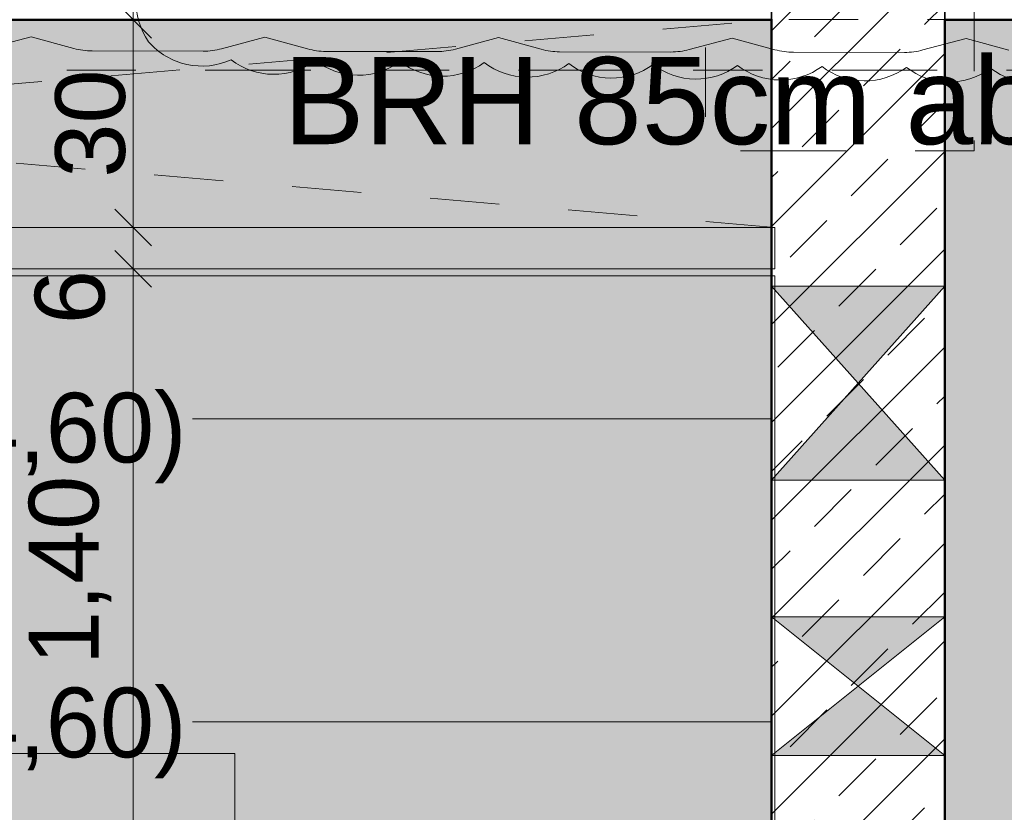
# Model space of a CAD drawing. Header units: metres. Extents: x -180 to 4, y -49 to 6.
# Tile 212 of 256: x -165.23 to -163.81, y -1.79 to -0.65. Entities that reach past the tile are written whole.
import ezdxf

# ---------------------------------------------------------------- set-up
doc = ezdxf.new("R2010")
doc.units = ezdxf.units.M
doc.header["$LTSCALE"] = 0.05
doc.header["$PDMODE"] = 1
doc.header["$PDSIZE"] = -2
for name, pattern in [('9201', [3, 2, -1]), ('ISO-10 Strichpunktlinie', [4.699, 3.048, -0.762, 0.127, -0.762]), ('Linienart-20', [2.116531, 1.058062, -1.058469]), ('VW-01 Strichlinie kurz', [1.999894, 0.999947, -0.999947])]:
    doc.linetypes.add(name, pattern=pattern)
doc.layers.get('0').update_dxf_attribs({"lineweight": 25})
for name, color, linetype, lineweight in [('30 -33 Aussenwände -1 tragend', 7, 'Continuous', 9), ('30 -35 Decken -1 Treppe -Schnitt', 7, 'Continuous', 50), ('70 -72 Beschriftung-14 Schatten', 7, 'Continuous', 5), ('Keine', 7, 'Continuous', 9)]:
    doc.layers.add(name, color=color, linetype=linetype, lineweight=lineweight)
for name, color, linetype, lineweight, true_color in [('30 -33 Aussenwände- 7 Fassade_ Elemente', 7, 'Continuous', 9, 0x00aacc), ('30 -34 Innenwände- 1 tragend', 7, 'Continuous', 13, 0xdd0806), ('30 -34 Innenwände- 11 Durchbruch', 4, 'Continuous', 9, 0x00ffff), ('30 -35 Decken- 1 Konstruktion-Träger- Stahlbeton', 7, 'Continuous', 13, 0x33aa00), ('30 -35 Decken- 2.1 Treppen Innen 2D', 7, 'Continuous', 9, 0x599559), ('70 -72 Beschriftung- 1 Beschriftung allgemein', 7, 'Continuous', 9, 0xff6633), ('70 -72 Beschriftung- 7 Detailverweise Linie', 7, 'Continuous', 9, 0x00dd00), ('70 -75 Raumstempel- 1 Raumstempel', 1, 'Continuous', 50, 0xff0000), ('70 -76 Bemaßung- 2 Allgemein', 7, 'Continuous', 5, 0x6666cc), ('70 -77 Revision- 2 Wolken', 7, 'Continuous', 18, 0x944cff), ('CW-Unsichtbar', 7, 'Continuous', 9, 0x599559)]:
    doc.layers.add(name, color=color, linetype=linetype, lineweight=lineweight, true_color=true_color)
doc.styles.add('Arial', font='arial.ttf')
doc.dimstyles.new('k+k 1_50', dxfattribs={"dimtxt": 0.100689, "dimasz": 0.05302, "dimexe": 0.05, "dimexo": 0.15, "dimgap": 0.01, "dimtad": 1, "dimdec": 3, "dimtxsty": 'Arial', "dimblk": 'VW_SLASH', "dimblk1": 'VW_SLASH', "dimblk2": 'VW_SLASH', "dimcen": 0, "dimdle": 0.05, "dimadec": 3, "dimazin": 0, "dimtfac": 0.75, "dimtdec": 3, "dimtix": 1, "dimtmove": 0, "dimatfit": 0, "dimldrblk": 'VW_SLASH-1', "dimfxl": 0.125, "dimfxlon": 1, "dimfrac": 2, "dimtolj": 1, "dimarcsym": 0})
doc.dimstyles.new('k+k_klein', dxfattribs={"dimtxt": 0.100689, "dimasz": 0.05302, "dimexe": 0.05, "dimexo": 0.15, "dimgap": 0.005, "dimtad": 1, "dimdec": 3, "dimtxsty": 'Arial', "dimblk": 'VW_SLASH-2', "dimblk1": 'VW_SLASH-2', "dimblk2": 'VW_SLASH-2', "dimcen": 0, "dimdle": 0.025, "dimadec": 3, "dimazin": 0, "dimtfac": 0.75, "dimtdec": 3, "dimtix": 1, "dimtmove": 0, "dimatfit": 0, "dimldrblk": 'VW_FILLEDARROW', "dimfxl": 0.1, "dimfxlon": 1, "dimfrac": 2, "dimtolj": 1, "dimarcsym": 0})

# ---------------------------------------------------------------- blocks, each defined once
blk = doc.blocks.new('Gruppe-3300')
at = {"layer": '30 -33 Aussenwände- 7 Fassade_ Elemente', "insert": (-164.021, -0.701), "char_height": 0.125861, "width": 2.76, "attachment_point": 2, "line_spacing_factor": 0.970891, "style": 'Arial'}
blk.add_mtext('BRH 85cm ab OK FF', dxfattribs=at)
blk = doc.blocks.new('Gruppe-9721')
at = {"layer": '30 -35 Decken- 1 Konstruktion-Träger- Stahlbeton', "color": 7, "linetype": 'Linienart-20', "lineweight": 13, "transparency": 33554687}
blk.add_line((-160.421, -0.647), (-175.221, -0.647), dxfattribs=at)
at = {"layer": '30 -35 Decken- 1 Konstruktion-Träger- Stahlbeton', "color": 0, "flags": 1}
for tag in ['IFC_UUID', 'instanceID']:
    blk.add_attdef(tag, (-175.221, -0.647), '', height=0.00018, dxfattribs=at)
blk = doc.blocks.new('Änderungswolke')
at = {"layer": '70 -77 Revision- 2 Wolken', "transparency": 33554687, "flags": 128}
blk.add_lwpolyline([(0.2577, 0.22), (0.2408, 0.1584), (0.2575, 0.0961, -0.066018), (0.261, 0.0696), (0.2607, -0.091, -0.066423), (0.2571, -0.1176), (0.2402, -0.1793), (0.2569, -0.2415, -0.066018), (0.2604, -0.268), (0.2601, -0.4286, -0.066423), (0.2565, -0.4552), (0.2396, -0.5169), (0.2563, -0.5792, -0.066018), (0.2598, -0.6057), (0.2595, -0.7662, -0.066423), (0.2559, -0.7928), (0.239, -0.8545), (0.2557, -0.9168, -0.066018), (0.2592, -0.9433), (0.2589, -1.1038, -0.066423), (0.2553, -1.1304), (0.2384, -1.1921), (0.2551, -1.2544, -0.066018)], format="xyb", dxfattribs=at)
blk = doc.blocks.new('Gruppe-12714')
at = {"layer": '70 -77 Revision- 2 Wolken', "rotation": 270}
blk.add_blockref('Änderungswolke', (-164.0235, -0.4333), dxfattribs=at)
blk = doc.blocks.new('_01-OG1_Tragwerk (2D)')
at = {"layer": '30 -33 Aussenwände- 7 Fassade_ Elemente', "color": 7}
blk.add_blockref('Gruppe-3300', (0, 0), dxfattribs=at)
at = {"color": 255, "lineweight": 5, "transparency": 33554687}
blk.add_wipeout([(-164.146, -8.572), (-163.896, -8.572), (-163.896, -0.322), (-164.146, -0.322)], dxfattribs=at).dxf.layer = '30 -34 Innenwände- 1 tragend'
at = {"layer": '30 -34 Innenwände- 1 tragend', "linetype": 'Continuous', "lineweight": 9, "transparency": 33554687}
h = blk.add_hatch(dxfattribs=at)
h.set_pattern_fill('Stahlbeton1 1mm SRF', style=0, pattern_type=2)
h.set_pattern_definition([(45, (0, 0), (0.07071068, -0.07071068), []), (45, (0.03536, -0.03536), (0.07071068, -0.07071068), [0.075, -0.05])])
h.paths.add_polyline_path([(-164.146, -8.572), (-163.896, -8.572), (-163.896, -0.322), (-164.146, -0.322)])
at = {"color": 255, "lineweight": 5, "transparency": 33554687}
blk.add_wipeout([(-164.146, -8.572), (-163.896, -8.572), (-163.896, -0.322), (-164.146, -0.322)], dxfattribs=at).dxf.layer = '30 -34 Innenwände- 1 tragend'
at = {"layer": '30 -34 Innenwände- 1 tragend', "linetype": 'Continuous', "lineweight": 9, "transparency": 33554687}
h = blk.add_hatch(dxfattribs=at)
h.set_pattern_fill('Stahlbeton1  SRF', style=0, pattern_type=2)
h.set_pattern_definition([(45, (0, 0), (0.07071068, -0.07071068), []), (45, (0.03536, -0.03536), (0.07071068, -0.07071068), [0.075, -0.05])])
h.paths.add_polyline_path([(-164.146, -8.572), (-163.896, -8.572), (-163.896, -0.322), (-164.146, -0.322)])
at = {"layer": '30 -34 Innenwände- 1 tragend', "color": 7, "linetype": 'Continuous', "lineweight": 35, "transparency": 33554687}
for p, q in [((-164.146, -0.322), (-164.146, -8.572)), ((-163.896, -0.322), (-163.896, -8.572))]:
    blk.add_line(p, q, dxfattribs=at)
at = {"layer": '30 -34 Innenwände- 1 tragend', "transparency": 33554687}
for p, q in [((-164.146, -0.322), (-164.146, -8.572)), ((-163.896, -0.322), (-163.896, -6.447))]:
    blk.add_line(p, q, dxfattribs=at)
at = {"layer": '30 -33 Aussenwände -1 tragend', "color": 7}
blk.add_blockref('Gruppe-12714', (0, 0), dxfattribs=at)
at = {"layer": '30 -35 Decken- 1 Konstruktion-Träger- Stahlbeton'}
blk.add_blockref('Gruppe-9721', (0, 0), dxfattribs=at)
blk = doc.blocks.new('Gruppe-14421')
at = {"layer": 'Keine', "color": 7, "linetype": 'VW-01 Strichlinie kurz', "lineweight": 9, "transparency": 33554687}
for p, q in [((-167.6911, -0.947), (-164.1411, -0.647)), ((-164.1411, -0.947), (-167.6911, -0.647))]:
    blk.add_line(p, q, dxfattribs=at)
blk = doc.blocks.new('Gruppe-14426')
at = {"layer": '30 -35 Decken -1 Treppe -Schnitt', "color": 7, "linetype": 'Continuous', "lineweight": 9, "transparency": 33554687, "flags": 128}
blk.add_lwpolyline([(-167.6911, -1.007), (-167.6911, -0.947), (-164.1411, -0.947), (-164.1411, -1.007)], close=True, dxfattribs=at)
at = {"layer": '30 -35 Decken- 2.1 Treppen Innen 2D', "transparency": 33554687}
for p, q in [((-164.9211, -1.707), (-166.9111, -1.707)), ((-164.9211, -4.4146), (-164.9211, -1.707))]:
    blk.add_line(p, q, dxfattribs=at)
at = {"layer": '30 -35 Decken- 2.1 Treppen Innen 2D', "transparency": 33554687, "flags": 128}
blk.add_lwpolyline([(-166.1411, -2.477), (-165.6911, -2.477), (-165.6911, -2.397), (-164.1411, -2.397), (-164.1411, -1.017), (-167.6911, -1.017), (-167.6911, -2.397), (-166.1411, -2.397)], close=True, dxfattribs=at)
at = {"layer": '30 -35 Decken- 2.1 Treppen Innen 2D', "linetype": '9201', "transparency": 33554687, "flags": 128}
blk.add_lwpolyline([(-166.1411, -2.477), (-165.6911, -2.477), (-165.6911, -2.537), (-164.1411, -2.537), (-164.1411, -1.017), (-167.6911, -1.017), (-167.6911, -2.537), (-166.1411, -2.537)], close=True, dxfattribs=at)
at = {"layer": 'Keine', "color": 7, "transparency": 33554687}
blk.add_blockref('Gruppe-14421', (0, 0), dxfattribs=at)
blk = doc.blocks.new('Gruppe-14867')
at = {"layer": '30 -34 Innenwände- 11 Durchbruch', "insert": (-166.703, -1.3168), "char_height": 0.100689, "attachment_point": 7, "line_spacing_factor": 0.970891, "style": 'Arial'}
blk.add_mtext('WD-Tronsole\\P0,28m/0,17m\\PUK= 2,04m ü.OKRB(+4,60)', dxfattribs=at)
blk = doc.blocks.new('Gruppe-14868')
at = {"layer": '30 -34 Innenwände- 11 Durchbruch', "color": 7, "transparency": 33554687}
blk.add_blockref('Gruppe-14867', (0, 0), dxfattribs=at)
blk = doc.blocks.new('Gruppe-14869')
at = {"layer": '30 -34 Innenwände- 11 Durchbruch', "color": 7, "transparency": 33554687}
blk.add_blockref('Gruppe-14868', (0, 0), dxfattribs=at)
at = {"layer": '30 -34 Innenwände- 11 Durchbruch', "color": 0, "flags": 1}
for tag in ['prm0_value', 'prm1_value', 'prm2_value', 'prm3_value', 'prm4_value', 'prm5_value', 'prm6_value', 'prm7_value', 'IFC_UUID', 'instanceID', 'prm0_name', 'prm0_type', 'prm1_name', 'prm1_type', 'prm2_name', 'prm2_type', 'prm3_name', 'prm3_type', 'prm4_name', 'prm4_type', 'prm5_name', 'prm5_type', 'prm6_name', 'prm6_type', 'prm7_name', 'prm7_type']:
    blk.add_attdef(tag, (-167.946, -1.3213), '', height=0.00018, dxfattribs=at)
blk = doc.blocks.new('Gruppe-14872')
at = {"layer": '30 -34 Innenwände- 11 Durchbruch', "insert": (-166.703, -1.7426), "char_height": 0.100689, "attachment_point": 7, "line_spacing_factor": 0.970891, "style": 'Arial'}
blk.add_mtext('WD-LR 0,20m/0,15m\\PUK= 2,05m ü.OKRB(+4,60)', dxfattribs=at)
blk = doc.blocks.new('Gruppe-14873')
at = {"layer": '30 -34 Innenwände- 11 Durchbruch', "color": 7, "transparency": 33554687}
blk.add_blockref('Gruppe-14872', (0, 0), dxfattribs=at)
blk = doc.blocks.new('Gruppe-14874')
at = {"layer": '30 -34 Innenwände- 11 Durchbruch', "color": 7, "transparency": 33554687}
blk.add_blockref('Gruppe-14873', (0, 0), dxfattribs=at)
at = {"layer": '30 -34 Innenwände- 11 Durchbruch', "color": 0, "flags": 1}
for tag in ['prm0_value', 'prm1_value', 'prm2_value', 'prm3_value', 'prm4_value', 'prm5_value', 'prm6_value', 'prm7_value', 'IFC_UUID', 'instanceID', 'prm0_name', 'prm0_type', 'prm1_name', 'prm1_type', 'prm2_name', 'prm2_type', 'prm3_name', 'prm3_type', 'prm4_name', 'prm4_type', 'prm5_name', 'prm5_type', 'prm6_name', 'prm6_type', 'prm7_name', 'prm7_type']:
    blk.add_attdef(tag, (-167.946, -1.7471), '', height=0.00018, dxfattribs=at)
blk = doc.blocks.new('Gruppe-14880')
at = {"layer": '30 -34 Innenwände- 11 Durchbruch', "linetype": 'Continuous', "lineweight": 0}
blk.add_hatch(color=4, dxfattribs=at).paths.add_polyline_path([(-164.146, -1.032), (-163.896, -1.032), (-164.146, -1.312), (-163.896, -1.312)])
at = {"layer": '30 -34 Innenwände- 11 Durchbruch', "flags": 128}
blk.add_lwpolyline([(-164.146, -1.032), (-163.896, -1.032), (-164.146, -1.312), (-163.896, -1.312)], close=True, dxfattribs=at)
blk = doc.blocks.new('Gruppe-14881')
at = {"layer": '30 -34 Innenwände- 11 Durchbruch', "flags": 128}
blk.add_lwpolyline([(-164.146, -1.312), (-164.146, -1.032), (-163.896, -1.312), (-163.896, -1.032)], close=True, dxfattribs=at)
blk = doc.blocks.new('Gruppe-14883')
at = {"layer": '30 -34 Innenwände- 11 Durchbruch'}
for name in ['Gruppe-14880', 'Gruppe-14881']:
    blk.add_blockref(name, (0, 0), dxfattribs=at)
blk = doc.blocks.new('Gruppe-14884')
at = {"layer": 'CW-Unsichtbar', "linetype": 'Continuous', "lineweight": 5, "transparency": 33554687}
for p in [(-164.146, -1.172), (-163.896, -1.172)]:
    blk.add_point(p, dxfattribs=at)
at = {"layer": '30 -34 Innenwände- 11 Durchbruch', "color": 7, "transparency": 33554687}
blk.add_blockref('Gruppe-14883', (0, 0), dxfattribs=at)
at = {"layer": '30 -34 Innenwände- 11 Durchbruch', "color": 0, "flags": 1}
for tag in ['prm0_value', 'prm1_value', 'prm2_value', 'prm3_value', 'prm4_value', 'prm5_value', 'prm6_value', 'prm7_value', 'IFC_UUID', 'instanceID', 'prm0_name', 'prm0_type', 'prm1_name', 'prm1_type', 'prm2_name', 'prm2_type', 'prm3_name', 'prm3_type', 'prm4_name', 'prm4_type', 'prm5_name', 'prm5_type', 'prm6_name', 'prm6_type', 'prm7_name', 'prm7_type']:
    blk.add_attdef(tag, (-164.146, -1.3213), '', height=0.00018, dxfattribs=at)
blk = doc.blocks.new('Gruppe-14885')
at = {"layer": '30 -34 Innenwände- 11 Durchbruch', "linetype": 'Continuous', "lineweight": 0}
blk.add_hatch(color=4, dxfattribs=at).paths.add_polyline_path([(-164.146, -1.5095), (-163.896, -1.5095), (-164.146, -1.7095), (-163.896, -1.7095)])
at = {"layer": '30 -34 Innenwände- 11 Durchbruch', "flags": 128}
blk.add_lwpolyline([(-164.146, -1.5095), (-163.896, -1.5095), (-164.146, -1.7095), (-163.896, -1.7095)], close=True, dxfattribs=at)
blk = doc.blocks.new('Gruppe-14886')
at = {"layer": '30 -34 Innenwände- 11 Durchbruch', "flags": 128}
blk.add_lwpolyline([(-164.146, -1.7095), (-164.146, -1.5095), (-163.896, -1.7095), (-163.896, -1.5095)], close=True, dxfattribs=at)
blk = doc.blocks.new('Gruppe-14888')
at = {"layer": '30 -34 Innenwände- 11 Durchbruch'}
for name in ['Gruppe-14885', 'Gruppe-14886']:
    blk.add_blockref(name, (0, 0), dxfattribs=at)
blk = doc.blocks.new('Gruppe-14889')
at = {"layer": 'CW-Unsichtbar', "linetype": 'Continuous', "lineweight": 5, "transparency": 33554687}
for p in [(-164.146, -1.6095), (-163.896, -1.6095)]:
    blk.add_point(p, dxfattribs=at)
at = {"layer": '30 -34 Innenwände- 11 Durchbruch', "color": 7, "transparency": 33554687}
blk.add_blockref('Gruppe-14888', (0, 0), dxfattribs=at)
at = {"layer": '30 -34 Innenwände- 11 Durchbruch', "color": 0, "flags": 1}
for tag in ['prm0_value', 'prm1_value', 'prm2_value', 'prm3_value', 'prm4_value', 'prm5_value', 'prm6_value', 'prm7_value', 'IFC_UUID', 'instanceID', 'prm0_name', 'prm0_type', 'prm1_name', 'prm1_type', 'prm2_name', 'prm2_type', 'prm3_name', 'prm3_type', 'prm4_name', 'prm4_type', 'prm5_name', 'prm5_type', 'prm6_name', 'prm6_type', 'prm7_name', 'prm7_type']:
    blk.add_attdef(tag, (-164.146, -1.7471), '', height=0.00018, dxfattribs=at)
blk = doc.blocks.new('Gruppe-14895')
at = {"layer": '30 -34 Innenwände- 11 Durchbruch'}
for p, q in [((-164.9825, -1.2235), (-164.146, -1.2235)), ((-164.9825, -1.661), (-164.146, -1.661))]:
    blk.add_line(p, q, dxfattribs=at)
for name in ['Gruppe-14869', 'Gruppe-14884', 'Gruppe-14874', 'Gruppe-14889']:
    blk.add_blockref(name, (0, 0), dxfattribs=at)
blk = doc.blocks.new('_OG1_2D (2D)')
at = {"layer": '70 -75 Raumstempel- 1 Raumstempel', "linetype": 'Continuous', "lineweight": 0, "true_color": 0xff0000}
for points in [[(-167.69599996, -0.64704198), (-164.14599996, -0.64704198), (-164.14599996, -8.57204198), (-167.62099996, -8.57204198), (-167.62099996, -8.49704198), (-167.69599996, -8.49704198)], [(-163.89599996, -0.64704198), (-160.34599996, -0.64704198), (-160.34599996, -8.57204198), (-162.04599996, -8.57204198), (-162.04599996, -6.44704198), (-163.89599996, -6.44704198)]]:
    blk.add_hatch(color=1, dxfattribs=at).paths.add_polyline_path(points)
at = {"layer": '70 -72 Beschriftung-14 Schatten', "color": 7}
blk.add_solid([(-167.69599996, -0.94704198), (-164.14599996, -0.94704198), (-167.69599996, -0.64704198), (-164.14599996, -0.64704198)], dxfattribs=at)
at = {"layer": '70 -75 Raumstempel- 1 Raumstempel', "flags": 128}
for points in [[(-167.69599996, -0.64704198), (-164.14599996, -0.64704198), (-164.14599996, -8.57204198), (-167.62099996, -8.57204198), (-167.62099996, -8.49704198), (-167.69599996, -8.49704198)], [(-163.89599996, -0.64704198), (-160.34599996, -0.64704198), (-160.34599996, -8.57204198), (-162.04599996, -8.57204198), (-162.04599996, -6.44704198), (-163.89599996, -6.44704198)]]:
    blk.add_lwpolyline(points, close=True, dxfattribs=at)
at = {"layer": 'Keine', "color": 7}
blk.add_blockref('Gruppe-14426', (0, 0), dxfattribs=at)
at = {"layer": '70 -72 Beschriftung- 7 Detailverweise Linie', "linetype": 'ISO-10 Strichpunktlinie', "flags": 128}
for points in [[(-164.24145832, 0.40007304), (-163.85345975, 0.40007304), (-163.85345975, -0.83655064), (-164.24145832, -0.83655064)], [(-160.28762207, -0.72), (-167.79599996, -0.72), (-167.79599996, 0.3), (-160.28762207, 0.3)]]:
    blk.add_lwpolyline(points, close=True, dxfattribs=at)
at = {"layer": '70 -76 Bemaßung- 2 Allgemein', "color": 7}
blk.add_blockref('Gruppe-14895', (0, 0), dxfattribs=at)
at = {"layer": '30 -33 Aussenwände- 7 Fassade_ Elemente', "insert": (-164.02099996, -0.70098949), "char_height": 0.1258608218, "width": 2.76, "attachment_point": 2, "line_spacing_factor": 0.970891, "style": 'Arial'}
blk.add_mtext('BRH 85cm ab OK FF', dxfattribs=at)
blk = doc.blocks.new('VW_SLASH')
at = {"color": 0, "linetype": 'ByBlock', "lineweight": -2, "transparency": 16777216}
blk.add_line((0.943, 0), (-1, 0), dxfattribs=at)
at = {"color": 0, "lineweight": 20, "transparency": 16777216, "flags": 128}
blk.add_lwpolyline([(0.5, 0.5), (-0.5, -0.5)], dxfattribs=at)
blk = doc.blocks.new('*D16163')
at = {"layer": '70 -76 Bemaßung- 2 Allgemein', "color": 0, "lineweight": -2}
for p, q in [((-167.696, 0.775), (-167.696, 0.95)), ((-164.146, 0.775), (-164.146, 0.95)), ((-164.199, 0.9), (-167.643, 0.9))]:
    blk.add_line(p, q, dxfattribs=at)
at = {"layer": 'Defpoints', "color": 0}
for p in [(-167.696, 0.9), (-167.696, -0.647), (-164.146, -0.647)]:
    blk.add_point(p, dxfattribs=at)
at = {"layer": '70 -76 Bemaßung- 2 Allgemein', "color": 0, "lineweight": -2, "xscale": 0.05302001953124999, "yscale": 0.05302001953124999, "zscale": 0.05302001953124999, "rotation": 180}
blk.add_blockref('VW_SLASH', (-167.696, 0.9), dxfattribs=at)
at = {"layer": '70 -76 Bemaßung- 2 Allgemein', "color": 0, "lineweight": -2, "xscale": 0.05302001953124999, "yscale": 0.05302001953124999, "zscale": 0.05302001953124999}
blk.add_blockref('VW_SLASH', (-164.146, 0.9), dxfattribs=at)
at = {"layer": '70 -76 Bemaßung- 2 Allgemein', "color": 0, "insert": (-165.921, 0.9704), "char_height": 0.10069, "attachment_point": 5, "style": 'Arial'}
blk.add_mtext('\\A1;3,55', dxfattribs=at)
blk = doc.blocks.new('VW_SLASH-1')
at = {"color": 0, "linetype": 'ByBlock', "lineweight": -2, "transparency": 16777216}
blk.add_line((0.943, 0), (-1, 0), dxfattribs=at)
at = {"color": 0, "lineweight": 5, "transparency": 16777216, "flags": 128}
blk.add_lwpolyline([(0.5, 0.5), (-0.5, -0.5)], dxfattribs=at)
blk = doc.blocks.new('*D16164')
at = {"layer": '70 -76 Bemaßung- 2 Allgemein', "color": 0, "lineweight": -2}
for p, q in [((-164.146, 0.775), (-164.146, 0.95)), ((-163.896, 0.775), (-163.896, 0.95)), ((-163.949, 0.9), (-164.093, 0.9))]:
    blk.add_line(p, q, dxfattribs=at)
at = {"layer": 'Defpoints', "color": 0}
for p in [(-164.146, 0.9), (-164.146, -0.647), (-163.896, -0.647)]:
    blk.add_point(p, dxfattribs=at)
at = {"layer": '70 -76 Bemaßung- 2 Allgemein', "color": 0, "lineweight": -2, "xscale": 0.05302001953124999, "yscale": 0.05302001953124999, "zscale": 0.05302001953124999, "rotation": 180}
blk.add_blockref('VW_SLASH', (-164.146, 0.9), dxfattribs=at)
at = {"layer": '70 -76 Bemaßung- 2 Allgemein', "color": 0, "lineweight": -2, "xscale": 0.05302001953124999, "yscale": 0.05302001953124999, "zscale": 0.05302001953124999}
blk.add_blockref('VW_SLASH', (-163.896, 0.9), dxfattribs=at)
at = {"layer": '70 -76 Bemaßung- 2 Allgemein', "color": 0, "insert": (-164.021, 0.9614), "char_height": 0.10069, "attachment_point": 5, "style": 'Arial'}
blk.add_mtext('\\A1;25', dxfattribs=at)
blk = doc.blocks.new('*D16165')
at = {"layer": '70 -76 Bemaßung- 2 Allgemein', "color": 0, "lineweight": -2}
for p, q in [((-163.896, 0.775), (-163.896, 0.95)), ((-160.346, 0.775), (-160.346, 0.95)), ((-160.399, 0.9), (-163.843, 0.9))]:
    blk.add_line(p, q, dxfattribs=at)
at = {"layer": 'Defpoints', "color": 0}
for p in [(-163.896, 0.9), (-163.896, -0.647), (-160.346, -0.647)]:
    blk.add_point(p, dxfattribs=at)
at = {"layer": '70 -76 Bemaßung- 2 Allgemein', "color": 0, "lineweight": -2, "xscale": 0.05302001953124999, "yscale": 0.05302001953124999, "zscale": 0.05302001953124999, "rotation": 180}
blk.add_blockref('VW_SLASH', (-163.896, 0.9), dxfattribs=at)
at = {"layer": '70 -76 Bemaßung- 2 Allgemein', "color": 0, "lineweight": -2, "xscale": 0.05302001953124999, "yscale": 0.05302001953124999, "zscale": 0.05302001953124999}
blk.add_blockref('VW_SLASH', (-160.346, 0.9), dxfattribs=at)
at = {"layer": '70 -76 Bemaßung- 2 Allgemein', "color": 0, "insert": (-162.121, 0.9704), "char_height": 0.10069, "attachment_point": 5, "style": 'Arial'}
blk.add_mtext('\\A1;3,55', dxfattribs=at)
blk = doc.blocks.new('VW_SLASH-2')
at = {"color": 0, "linetype": 'ByBlock', "lineweight": -2, "transparency": 16777216}
blk.add_line((0.472, 0), (-1, 0), dxfattribs=at)
at = {"color": 0, "lineweight": 5, "transparency": 16777216, "flags": 128}
blk.add_lwpolyline([(0.5, 0.5), (-0.5, -0.5)], dxfattribs=at)
blk = doc.blocks.new('*D16580')
at = {"layer": '70 -76 Bemaßung- 2 Allgemein', "color": 0, "lineweight": -2}
for p, q in [((-167.621, 1.3), (-167.621, 1.45)), ((-164.146, 1.3), (-164.146, 1.45)), ((-164.199, 1.4), (-167.568, 1.4))]:
    blk.add_line(p, q, dxfattribs=at)
at = {"layer": 'Defpoints', "color": 0}
for p in [(-167.621, 1.4), (-167.621, -0.647), (-164.146, -0.647)]:
    blk.add_point(p, dxfattribs=at)
at = {"layer": '70 -76 Bemaßung- 2 Allgemein', "color": 0, "lineweight": -2, "xscale": 0.05302001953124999, "yscale": 0.05302001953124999, "zscale": 0.05302001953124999, "rotation": 180}
blk.add_blockref('VW_SLASH-2', (-167.621, 1.4), dxfattribs=at)
at = {"layer": '70 -76 Bemaßung- 2 Allgemein', "color": 0, "lineweight": -2, "xscale": 0.05302001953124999, "yscale": 0.05302001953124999, "zscale": 0.05302001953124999}
blk.add_blockref('VW_SLASH-2', (-164.146, 1.4), dxfattribs=at)
at = {"layer": '70 -76 Bemaßung- 2 Allgemein', "color": 0, "insert": (-165.8835, 1.4822), "char_height": 0.100689, "attachment_point": 5, "style": 'Arial'}
blk.add_mtext('\\A1;3,47\\S5^ ;', dxfattribs=at)
blk = doc.blocks.new('VW_FILLEDARROW')
at = {"linetype": 'Continuous', "lineweight": 0, "transparency": 16777216}
blk.add_hatch(color=0, dxfattribs=at).paths.add_polyline_path([(-2.829, 0.758), (0, 0), (-2.829, -0.758)])
at = {"color": 0, "lineweight": 5, "transparency": 16777216, "flags": 128}
blk.add_lwpolyline([(-2.829, 0.758), (0, 0), (-2.829, -0.758)], close=True, dxfattribs=at)
blk = doc.blocks.new('*D16581')
at = {"layer": '70 -76 Bemaßung- 2 Allgemein', "color": 0, "lineweight": -2}
for p, q in [((-164.146, 1.3), (-164.146, 1.45)), ((-163.896, 1.3), (-163.896, 1.45)), ((-163.949, 1.4), (-164.093, 1.4))]:
    blk.add_line(p, q, dxfattribs=at)
at = {"layer": 'Defpoints', "color": 0}
for p in [(-164.146, 1.4), (-164.146, -0.647), (-163.896, -0.647)]:
    blk.add_point(p, dxfattribs=at)
at = {"layer": '70 -76 Bemaßung- 2 Allgemein', "color": 0, "lineweight": -2, "xscale": 0.05302001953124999, "yscale": 0.05302001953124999, "zscale": 0.05302001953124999, "rotation": 180}
blk.add_blockref('VW_SLASH-2', (-164.146, 1.4), dxfattribs=at)
at = {"layer": '70 -76 Bemaßung- 2 Allgemein', "color": 0, "lineweight": -2, "xscale": 0.05302001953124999, "yscale": 0.05302001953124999, "zscale": 0.05302001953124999}
blk.add_blockref('VW_SLASH-2', (-163.896, 1.4), dxfattribs=at)
at = {"layer": '70 -76 Bemaßung- 2 Allgemein', "color": 0, "insert": (-164.021, 1.4564), "char_height": 0.10069, "attachment_point": 5, "style": 'Arial'}
blk.add_mtext('\\A1;25', dxfattribs=at)
blk = doc.blocks.new('*D16582')
at = {"layer": '70 -76 Bemaßung- 2 Allgemein', "color": 0, "lineweight": -2}
for p, q in [((-163.896, 1.3), (-163.896, 1.45)), ((-160.421, 1.3), (-160.421, 1.45)), ((-160.474, 1.4), (-163.843, 1.4))]:
    blk.add_line(p, q, dxfattribs=at)
at = {"layer": 'Defpoints', "color": 0}
for p in [(-163.896, 1.4), (-163.896, -0.647), (-160.421, -0.647)]:
    blk.add_point(p, dxfattribs=at)
at = {"layer": '70 -76 Bemaßung- 2 Allgemein', "color": 0, "lineweight": -2, "xscale": 0.05302001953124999, "yscale": 0.05302001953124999, "zscale": 0.05302001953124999, "rotation": 180}
blk.add_blockref('VW_SLASH-2', (-163.896, 1.4), dxfattribs=at)
at = {"layer": '70 -76 Bemaßung- 2 Allgemein', "color": 0, "lineweight": -2, "xscale": 0.05302001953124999, "yscale": 0.05302001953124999, "zscale": 0.05302001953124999}
blk.add_blockref('VW_SLASH-2', (-160.421, 1.4), dxfattribs=at)
at = {"layer": '70 -76 Bemaßung- 2 Allgemein', "color": 0, "insert": (-162.1585, 1.4822), "char_height": 0.100689, "attachment_point": 5, "style": 'Arial'}
blk.add_mtext('\\A1;3,47\\S5^ ;', dxfattribs=at)
blk = doc.blocks.new('*D18775')
at = {"layer": '70 -76 Bemaßung- 2 Allgemein', "color": 0, "lineweight": -2}
for p, q in [((-161.871, -0.647), (-161.696, -0.647)), ((-161.746, -6.394), (-161.746, -0.7001)), ((-161.871, -6.447), (-161.696, -6.447))]:
    blk.add_line(p, q, dxfattribs=at)
at = {"layer": 'Defpoints', "color": 0}
for p in [(-163.896, -0.647), (-161.746, -0.647), (-162.046, -6.447)]:
    blk.add_point(p, dxfattribs=at)
at = {"layer": '70 -76 Bemaßung- 2 Allgemein', "color": 0, "lineweight": -2, "xscale": 0.05302001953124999, "yscale": 0.05302001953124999, "zscale": 0.05302001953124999}
for p, rotation in [((-161.746, -0.647), 90), ((-161.746, -6.447), 270)]:
    blk.add_blockref('VW_SLASH', p, dxfattribs=dict(at, rotation=rotation))
at = {"layer": '70 -76 Bemaßung- 2 Allgemein', "color": 0, "insert": (-161.8165, -3.547), "char_height": 0.10069, "attachment_point": 5, "rotation": 90, "style": 'Arial'}
blk.add_mtext('\\A1;5,80', dxfattribs=at)
blk = doc.blocks.new('*D20315')
at = {"layer": '70 -76 Bemaßung- 2 Allgemein', "color": 0, "lineweight": -2}
for p, q in [((-164.9432, -0.647), (-165.1182, -0.647)), ((-165.0682, -0.894), (-165.0682, -0.7001)), ((-164.9432, -0.947), (-165.1182, -0.947))]:
    blk.add_line(p, q, dxfattribs=at)
at = {"layer": 'Defpoints', "color": 0}
for p in [(-165.0682, -0.647), (-164.221, -0.647), (-164.156, -0.947)]:
    blk.add_point(p, dxfattribs=at)
at = {"layer": '70 -76 Bemaßung- 2 Allgemein', "color": 0, "lineweight": -2, "xscale": 0.05302001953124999, "yscale": 0.05302001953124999, "zscale": 0.05302001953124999}
for p, rotation in [((-165.0682, -0.647), 90), ((-165.0682, -0.947), 270)]:
    blk.add_blockref('VW_SLASH', p, dxfattribs=dict(at, rotation=rotation))
at = {"layer": '70 -76 Bemaßung- 2 Allgemein', "color": 0, "insert": (-165.1296, -0.797), "char_height": 0.10069, "attachment_point": 5, "rotation": 90, "style": 'Arial'}
blk.add_mtext('\\A1;30', dxfattribs=at)
blk = doc.blocks.new('*D20316')
at = {"layer": '70 -76 Bemaßung- 2 Allgemein', "color": 0, "lineweight": -2}
for p, q in [((-165.0682, -0.894), (-165.0682, -0.841)), ((-164.9432, -0.947), (-165.1182, -0.947)), ((-165.0682, -1.007), (-165.0682, -0.947)), ((-164.9432, -1.007), (-165.1182, -1.007)), ((-165.0682, -1.0601), (-165.0682, -1.1131))]:
    blk.add_line(p, q, dxfattribs=at)
at = {"layer": 'Defpoints', "color": 0}
for p in [(-165.0682, -0.947), (-164.156, -0.947), (-164.156, -1.007)]:
    blk.add_point(p, dxfattribs=at)
at = {"layer": '70 -76 Bemaßung- 2 Allgemein', "color": 0, "lineweight": -2, "xscale": 0.05302001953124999, "yscale": 0.05302001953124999, "zscale": 0.05302001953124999}
for p, rotation in [((-165.0682, -0.947), 270), ((-165.0682, -1.007), 90)]:
    blk.add_blockref('VW_SLASH', p, dxfattribs=dict(at, rotation=rotation))
at = {"layer": '70 -76 Bemaßung- 2 Allgemein', "color": 0, "insert": (-165.1591, -1.0477), "char_height": 0.10069, "attachment_point": 5, "rotation": 90, "style": 'Arial'}
blk.add_mtext('\\A1;6', dxfattribs=at)
blk = doc.blocks.new('*D20317')
at = {"layer": '70 -76 Bemaßung- 2 Allgemein', "color": 0, "lineweight": -2}
for p, q in [((-164.9432, -1.007), (-165.1182, -1.007)), ((-165.0682, -2.354), (-165.0682, -1.0601)), ((-164.9432, -2.407), (-165.1182, -2.407))]:
    blk.add_line(p, q, dxfattribs=at)
at = {"layer": 'Defpoints', "color": 0}
for p in [(-165.0682, -1.007), (-164.156, -1.007), (-164.156, -2.407)]:
    blk.add_point(p, dxfattribs=at)
at = {"layer": '70 -76 Bemaßung- 2 Allgemein', "color": 0, "lineweight": -2, "xscale": 0.05302001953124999, "yscale": 0.05302001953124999, "zscale": 0.05302001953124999}
for p, rotation in [((-165.0682, -1.007), 90), ((-165.0682, -2.407), 270)]:
    blk.add_blockref('VW_SLASH', p, dxfattribs=dict(at, rotation=rotation))
at = {"layer": '70 -76 Bemaßung- 2 Allgemein', "color": 0, "insert": (-165.1591, -1.4424), "char_height": 0.10069, "attachment_point": 5, "rotation": 90, "style": 'Arial'}
blk.add_mtext('\\A1;1,40', dxfattribs=at)
blk = doc.blocks.new('*D20321')
at = {"layer": '70 -76 Bemaßung- 2 Allgemein', "color": 0, "lineweight": -2}
for p, q in [((-162.98, -0.647), (-162.83, -0.647)), ((-162.88, -0.979), (-162.88, -0.7001)), ((-162.98, -1.032), (-162.83, -1.032))]:
    blk.add_line(p, q, dxfattribs=at)
at = {"layer": 'Defpoints', "color": 0}
for p in [(-164.021, -0.647), (-162.88, -0.647), (-163.896, -1.032)]:
    blk.add_point(p, dxfattribs=at)
at = {"layer": '70 -76 Bemaßung- 2 Allgemein', "color": 0, "lineweight": -2, "xscale": 0.05302001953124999, "yscale": 0.05302001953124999, "zscale": 0.05302001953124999}
for p, rotation in [((-162.88, -0.647), 90), ((-162.88, -1.032), 270)]:
    blk.add_blockref('VW_SLASH-2', p, dxfattribs=dict(at, rotation=rotation))
at = {"layer": '70 -76 Bemaßung- 2 Allgemein', "color": 0, "insert": (-162.9531, -0.8395), "char_height": 0.100689, "attachment_point": 5, "rotation": 90, "style": 'Arial'}
blk.add_mtext('\\A1;38\\S5^ ;', dxfattribs=at)
blk = doc.blocks.new('*D20322')
at = {"layer": '70 -76 Bemaßung- 2 Allgemein', "color": 0, "lineweight": -2}
for p, q in [((-162.98, -1.032), (-162.83, -1.032)), ((-162.88, -1.4565), (-162.88, -1.0851)), ((-162.98, -1.5095), (-162.83, -1.5095))]:
    blk.add_line(p, q, dxfattribs=at)
at = {"layer": 'Defpoints', "color": 0}
for p in [(-163.896, -1.032), (-162.88, -1.032), (-163.896, -1.5095)]:
    blk.add_point(p, dxfattribs=at)
at = {"layer": '70 -76 Bemaßung- 2 Allgemein', "color": 0, "lineweight": -2, "xscale": 0.05302001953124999, "yscale": 0.05302001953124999, "zscale": 0.05302001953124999}
for p, rotation in [((-162.88, -1.032), 90), ((-162.88, -1.5095), 270)]:
    blk.add_blockref('VW_SLASH-2', p, dxfattribs=dict(at, rotation=rotation))
at = {"layer": '70 -76 Bemaßung- 2 Allgemein', "color": 0, "insert": (-162.9594, -1.2763), "char_height": 0.100689, "attachment_point": 5, "rotation": 90, "style": 'Arial'}
blk.add_mtext('\\A1;47\\S8^ ;', dxfattribs=at)
blk = doc.blocks.new('*D20323')
at = {"layer": '70 -76 Bemaßung- 2 Allgemein', "color": 0, "lineweight": -2}
for p, q in [((-162.98, -1.5095), (-162.83, -1.5095)), ((-162.88, -1.809), (-162.88, -1.5626)), ((-162.98, -1.862), (-162.83, -1.862))]:
    blk.add_line(p, q, dxfattribs=at)
at = {"layer": 'Defpoints', "color": 0}
for p in [(-163.896, -1.5095), (-162.88, -1.5095), (-163.896, -1.862)]:
    blk.add_point(p, dxfattribs=at)
at = {"layer": '70 -76 Bemaßung- 2 Allgemein', "color": 0, "lineweight": -2, "xscale": 0.05302001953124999, "yscale": 0.05302001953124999, "zscale": 0.05302001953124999}
for p, rotation in [((-162.88, -1.5095), 90), ((-162.88, -1.862), 270)]:
    blk.add_blockref('VW_SLASH-2', p, dxfattribs=dict(at, rotation=rotation))
at = {"layer": '70 -76 Bemaßung- 2 Allgemein', "color": 0, "insert": (-162.9485, -1.7614), "char_height": 0.100689, "attachment_point": 5, "rotation": 90, "style": 'Arial'}
blk.add_mtext('\\A1;35\\S3^ ;', dxfattribs=at)
blk = doc.blocks.new('Änderungswolke-9')
at = {"layer": '70 -77 Revision- 2 Wolken', "transparency": 33554687, "flags": 128}
blk.add_lwpolyline([(0.3192, 0.2785, -0.162278), (0.2982, 0.2178, -0.162278), (0.3178, 0.1566, -0.162278), (0.2968, 0.0959, -0.162278), (0.3164, 0.0347, -0.162278), (0.2954, -0.026, -0.162278), (0.315, -0.0872, -0.162278), (0.294, -0.1479, -0.162278), (0.3137, -0.2091, -0.162278), (0.2926, -0.2699, -0.162278), (0.3123, -0.331, -0.162278), (0.2913, -0.3918, -0.162278), (0.3109, -0.4529, -0.162278), (0.2899, -0.5137, -0.162278), (0.3095, -0.5749, -0.162278), (0.2885, -0.6356, -0.162278), (0.3081, -0.6968, -0.162278), (0.2871, -0.7575, -0.162278), (0.3068, -0.8187, -0.162278), (0.2858, -0.8794, -0.162278), (0.2926, -0.9433, -0.162278), (0.2598, -0.9985, -0.162278), (0.1982, -1.0168, -0.162278)], format="xyb", dxfattribs=at)
blk = doc.blocks.new('Gruppe-17029')
at = {"layer": '70 -77 Revision- 2 Wolken', "rotation": 270}
blk.add_blockref('Änderungswolke-9', (-164.0472, -0.4191), dxfattribs=at)
blk = doc.blocks.new('Gruppe-15235')
at = {"layer": '70 -76 Bemaßung- 2 Allgemein'}
for p1, p2, text, picture, middle in [((-164.146, -0.647), (-167.696, -0.647), '3,55', '*D16163', (-165.921, 0.9704)), ((-163.896, -0.647), (-164.146, -0.647), '25', '*D16164', (-164.021, 0.9614)), ((-160.346, -0.647), (-163.896, -0.647), '3,55', '*D16165', (-162.121, 0.9704))]:
    dim = blk.add_aligned_dim(p1=p1, p2=p2, distance=-1.547, text=text, dimstyle='k+k 1_50', override={"dimtxt": 0.100689, "dimgap": 0.01, "dimpost": '<>', "dimtxsty": 'Arial', "dimtmove": 2}, dxfattribs=at)
    dim.commit()
    dim.dimension.update_dxf_attribs({"geometry": picture, "text_midpoint": middle})
blk = doc.blocks.new('Gruppe-15263')
at = {"layer": '70 -76 Bemaßung- 2 Allgemein'}
for base, p1, p2, text, picture, middle in [((-167.62099996, 1.39995802), (-164.14599996, -0.64704198), (-167.62099996, -0.64704198), '3,47\\S5^ ;', '*D16580', (-165.88349996, 1.48215265)), ((-163.89599996, 1.39995802), (-160.42099996, -0.64704198), (-163.89599996, -0.64704198), '3,47\\S5^ ;', '*D16582', (-162.15849996, 1.48215265)), ((-164.14599996, 1.39995802), (-163.89599996, -0.64704198), (-164.14599996, -0.64704198), '25', '*D16581', (-164.02099996, 1.45635958))]:
    dim = blk.add_linear_dim(base=base, p1=p1, p2=p2, text=text, dimstyle='k+k_klein', override={"dimtxt": 0.100689, "dimgap": 0.005, "dimdec": 8, "dimpost": '<>', "dimtxsty": 'Arial', "dimtmove": 2}, dxfattribs=at)
    dim.commit()
    dim.dimension.update_dxf_attribs({"geometry": picture, "text_midpoint": middle})
blk = doc.blocks.new('Gruppe-15555')
at = {"layer": '70 -76 Bemaßung- 2 Allgemein'}
dim = blk.add_linear_dim(base=(-161.746, -0.647), p1=(-162.046, -6.447), p2=(-163.896, -0.647), angle=270, text='5,80', dimstyle='k+k 1_50', override={"dimtxt": 0.100689, "dimgap": 0.01, "dimpost": '<>', "dimtxsty": 'Arial', "dimtmove": 2}, dxfattribs=at)
dim.commit()
dim.dimension.update_dxf_attribs({"geometry": '*D18775', "text_midpoint": (-161.8165, -3.547)})
blk = doc.blocks.new('Gruppe-16684')
at = {"layer": '70 -76 Bemaßung- 2 Allgemein'}
dim = blk.add_linear_dim(base=(-165.0682, -0.647), p1=(-164.156, -0.947), p2=(-164.221, -0.647), angle=270, text='30', dimstyle='k+k 1_50', override={"dimtxt": 0.100689, "dimgap": 0.01, "dimpost": '<>', "dimtxsty": 'Arial', "dimtmove": 2}, dxfattribs=at)
dim.commit()
dim.dimension.update_dxf_attribs({"geometry": '*D20315', "text_midpoint": (-165.1296, -0.797)})
for base, p1, p2, text, override, picture, middle in [((-165.0682, -0.947), (-164.156, -1.007), (-164.156, -0.947), '6', {"dimtxt": 0.100689, "dimgap": 0.01, "dimpost": '<>', "dimtxsty": 'Arial', "dimtix": 0, "dimtmove": 2}, '*D20316', (-165.1591, -1.0477)), ((-165.0682, -1.007), (-164.156, -2.407), (-164.156, -1.007), '1,40', {"dimtxt": 0.100689, "dimgap": 0.01, "dimpost": '<>', "dimtxsty": 'Arial', "dimtmove": 2}, '*D20317', (-165.1591, -1.4424))]:
    dim = blk.add_linear_dim(base=base, p1=p1, p2=p2, angle=90, text=text, dimstyle='k+k 1_50', override=override, dxfattribs=at)
    dim.commit()
    dim.dimension.update_dxf_attribs({"geometry": picture, "text_midpoint": middle, "dimtype": 161})
blk = doc.blocks.new('Gruppe-16685')
at = {"layer": '70 -76 Bemaßung- 2 Allgemein'}
dim = blk.add_linear_dim(base=(-162.88, -0.647), p1=(-163.896, -1.032), p2=(-164.021, -0.647), angle=270, text='38\\S5^ ;', dimstyle='k+k_klein', override={"dimtxt": 0.100689, "dimgap": 0.005, "dimpost": '<>', "dimtxsty": 'Arial', "dimtmove": 2}, dxfattribs=at)
dim.commit()
dim.dimension.update_dxf_attribs({"geometry": '*D20321', "text_midpoint": (-162.9531, -0.8395)})
for base, p1, p2, text, override, picture, middle in [((-162.88, -1.032), (-163.896, -1.5095), (-163.896, -1.032), '47\\S8^ ;', {"dimtxt": 0.100689, "dimgap": 0.001534, "dimpost": '<>', "dimtxsty": 'Arial', "dimtmove": 2}, '*D20322', (-162.9594, -1.2763)), ((-162.88, -1.5095), (-163.896, -1.862), (-163.896, -1.5095), '35\\S3^ ;', {"dimtxt": 0.100689, "dimgap": 0.0125, "dimpost": '<>', "dimtxsty": 'Arial', "dimtmove": 2}, '*D20323', (-162.9485, -1.7614))]:
    dim = blk.add_linear_dim(base=base, p1=p1, p2=p2, angle=270, text=text, dimstyle='k+k_klein', override=override, dxfattribs=at)
    dim.commit()
    dim.dimension.update_dxf_attribs({"geometry": picture, "text_midpoint": middle, "dimtype": 160})
blk = doc.blocks.new('_OG1_2D Bemaßung_ Beschriftung (2D)')
at = {"layer": '70 -72 Beschriftung- 1 Beschriftung allgemein', "color": 7}
blk.add_blockref('Gruppe-17029', (0, 0), dxfattribs=at)
at = {"layer": '70 -76 Bemaßung- 2 Allgemein'}
for name in ['Gruppe-15263', 'Gruppe-15235', 'Gruppe-16684', 'Gruppe-15555', 'Gruppe-16685']:
    blk.add_blockref(name, (0, 0), dxfattribs=at)

msp = doc.modelspace()

# ---------------------------------------------------------------- block references
at = {"layer": 'Keine', "color": 1}
msp.add_blockref('_01-OG1_Tragwerk (2D)', (0, 0), dxfattribs=at)

# ---------------------------------------------------------------- next in the draw order: block references
msp.add_blockref('_OG1_2D (2D)', (0, 0), dxfattribs=at)

# ---------------------------------------------------------------- next in the draw order: block references
msp.add_blockref('_OG1_2D Bemaßung_ Beschriftung (2D)', (0, 0), dxfattribs=at)

doc.saveas('drawing.dxf')
